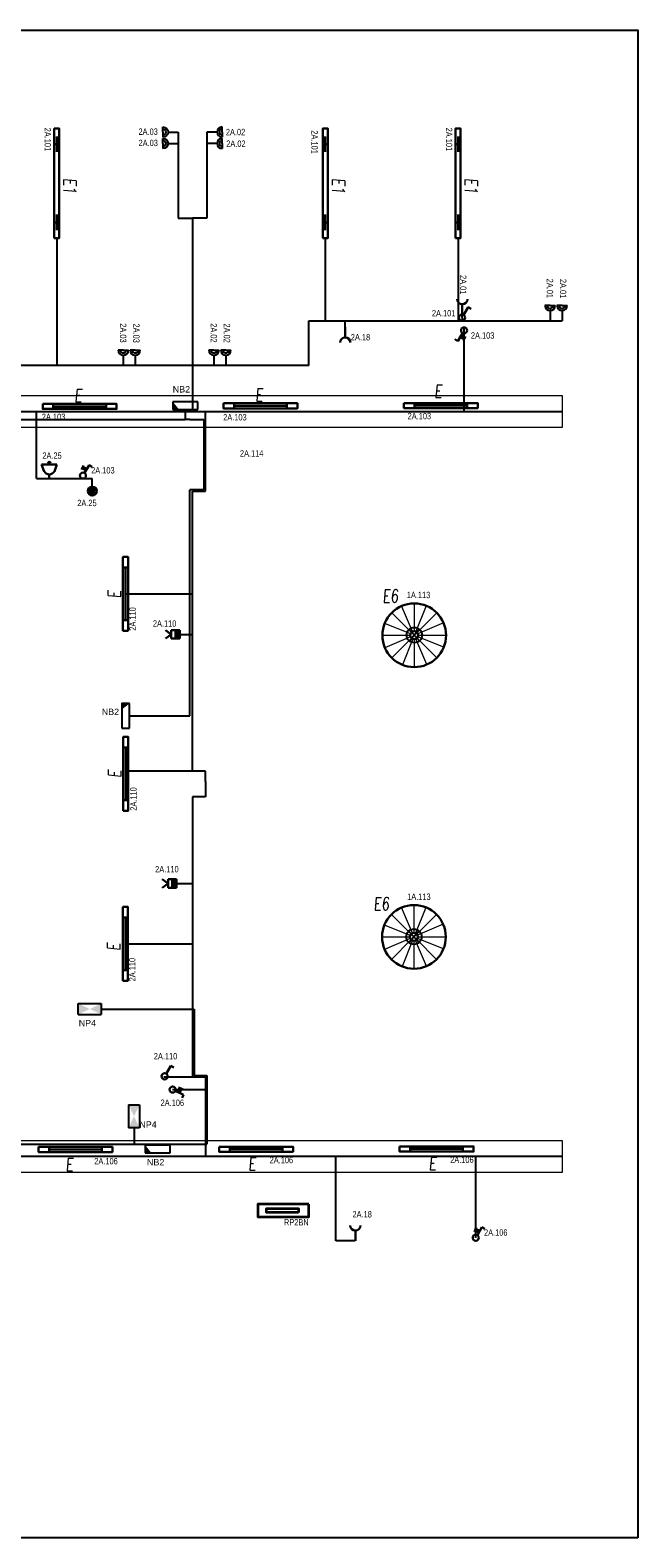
# Model space of a CAD drawing. Header units: millimetres. Extents: x 373037 to 682063, y 76092 to 274210.
# Tile 23 of 256: x 437077 to 446617, y 180192 to 203872. Entities that reach past the tile are written whole.
import ezdxf
from ezdxf.enums import TextEntityAlignment as Align

# ---------------------------------------------------------------- set-up
doc = ezdxf.new("R2010")
doc.units = ezdxf.units.MM
doc.header["$LTSCALE"] = 100
doc.layers.get('0').update_dxf_attribs({"linetype": 'CONTINUOUS'})
for name, color, linetype, lineweight in [('2DE_OBL', 97, 'CONTINUOUS', 30), ('2DE_OBL_L1', 91, 'CONTINUOUS', 30), ('CP_DETAL', 33, 'CONTINUOUS', 18), ('E_NOUZOVÉ+PP OSVĚTLENÍ', 60, 'CONTINUOUS', 25), ('E_ROZVADĚČE', 1, 'CONTINUOUS', 35), ('E_SVĚTLA POPIS', 130, 'CONTINUOUS', 30), ('E_VEDENÍ SILNOPROUD', 50, 'CONTINUOUS', 25), ('E_VEDENÍ_CBS', 214, 'CONTINUOUS', 25), ('E_VYPINACE', 170, 'CONTINUOUS', 30), ('E_ZÁSUVKY POPIS', 156, 'CONTINUOUS', 30), ('E_ZÁSUVKY-DVOJITE', 7, 'CONTINUOUS', 25), ('E_ZÁSUVKY.OST.+VYVODY', 11, 'CONTINUOUS', 30), ('E_ŽLABY', 40, 'CONTINUOUS', 15), ('U1 LIGHTING', 10, 'CONTINUOUS', 35)]:
    doc.layers.add(name, color=color, linetype=linetype, lineweight=lineweight)
for name, color, linetype in [('BEZPECNOSTNE SVETLA', 80, 'CONTINUOUS'), ('E_RÁM', 253, 'CONTINUOUS'), ('GC3_MEP_E_LV_SECURITY LIGHT', 80, 'CONTINUOUS'), ('PIKTOGRAMY', 210, 'CONTINUOUS'), ('Svetla', 190, 'CONTINUOUS'), ('ŽLAB', 7, 'CONTINUOUS')]:
    doc.layers.add(name, color=color, linetype=linetype)
doc.styles.add('ARIAL', font='arial.ttf')
doc.styles.add('CP_ATTR', font='ROMANS.SHX')
doc.styles.add('CS-ROMANS', font='romans.shx', dxfattribs={"width": 0.75, "oblique": 5})
doc.styles.get("Standard").update_dxf_attribs({"font": 'arial.ttf'})
doc.styles.add('V+P_01_B3_E_FP_001$0$BLOCK', font='romans.shx', dxfattribs={"width": 0.8})

# ---------------------------------------------------------------- blocks, each defined once
blk = doc.blocks.new('A$C3423193F')
at = {"color": 1, "linetype": 'ByBlock'}
for p, q in [((80, 240), (0, 240)), ((80, 240), (160, 240)), ((80, 160), (80, 0))]:
    blk.add_line(p, q, dxfattribs=at)
for radius in [80, 45.2]:
    blk.add_arc((80, 240), radius, 180, 0, dxfattribs=at)
blk = doc.blocks.new('zasuvka_jednoducha')
at = {"color": 1, "lineweight": 30}
blk.add_line((19281, 12983), (19281, 13143), dxfattribs=at)
blk.add_arc((19281, 12903), 80, 0, 180, dxfattribs=at)
blk = doc.blocks.new('E')
at = {"layer": 'U1 LIGHTING', "style": 'CS-ROMANS', "oblique": 5, "width": 0.75}
blk.add_text('E', height=200, dxfattribs=at).set_placement((229480, 21709))
blk = doc.blocks.new('*U32', base_point=(28429, 5840))
at = {"linetype": 'ByBlock'}
blk.add_hatch(color=0, dxfattribs=at).paths.add_polyline_path([(28362, 5840), (28497, 5840), (28497, 5772), (28362, 5772)])
at = {"color": 0, "linetype": 'ByBlock'}
for p, q in [((28429, 5907), (28362, 5997)), ((28429, 5907), (28497, 5997)), ((28362, 5907), (28497, 5907)), ((28362, 5772), (28362, 5907)), ((28362, 5840), (28497, 5840)), ((28497, 5772), (28362, 5772)), ((28497, 5907), (28497, 5772))]:
    blk.add_line(p, q, dxfattribs=at)
blk = doc.blocks.new('pohybove-cidlo-svetla')
at = {"layer": 'E_VYPINACE', "rotation": 180}
blk.add_blockref('*U32', (-1, 30), dxfattribs=at)
blk = doc.blocks.new('*U24')
at = {"color": 0, "linetype": 'ByBlock'}
for p, q in [((24, 249.57), (96, 374.28)), ((96, 374.28), (143.56, 346.82))]:
    blk.add_line(p, q, dxfattribs=at)
blk.add_circle((0, 208), 48, dxfattribs=at)
blk = doc.blocks.new('tlacitko_prepinac_svetla')
at = {"layer": 'E_VYPINACE'}
for points in [[(16875, 8774), (16940, 8744)], [(16888, 8798), (16951, 8769)], [(16930, 8722), (16960, 8787)]]:
    blk.add_lwpolyline(points, dxfattribs=at)
at = {"layer": 'E_VYPINACE', "rotation": 180}
blk.add_blockref('*U24', (16937, 9090), dxfattribs=at)
blk = doc.blocks.new('2DELLI009_CZ')
for p, q in [((-0.5, 0.1), (-0.5, -0.1)), ((-0.5, 0), (0.5, 0)), ((0.5, 0.1), (0.5, -0.1))]:
    blk.add_line(p, q)
blk.add_lwpolyline([(-0.7, 0.2), (0.7, 0.2), (0.7, -0.2), (-0.7, -0.2)], close=True)
at = {"linetype": 'ByBlock', "style": 'CP_ATTR', "flags": 9}
for tag, p in [('NAME', (-0.092, -0.018)), ('GROUP', (-0.092, -0.018)), ('NUMBER', (-0.092, -0.018)), ('PRODUCER', (-0.092, -0.018)), ('ARTICLE', (-0.092, -0.018)), ('CHARACTER', (-0.092, -0.018)), ('VOLTAGE', (-0.092, -0.019)), ('WEIGHT', (-0.092, -0.018)), ('OTHER', (-0.092, -0.018)), ('PRODUCT-TYPE', (-0.092, -0.019)), ('ORDER-NO', (-0.092, -0.019)), ('POWER', (-0.092, -0.019))]:
    blk.add_attdef(tag, text='', height=0.00005, dxfattribs=at).set_placement(p, align=Align.MIDDLE_LEFT)
blk = doc.blocks.new('*U89')
at = {"layer": 'E_NOUZOVÉ+PP OSVĚTLENÍ', "linetype": 'ByBlock'}
for p, q in [((135, 59), (-255, 61)), ((-255, 61), (-255, -59)), ((135, -61), (135, 59)), ((-255, -59), (135, -61))]:
    blk.add_line(p, q, dxfattribs=at)
at = {"layer": 'E_NOUZOVÉ+PP OSVĚTLENÍ'}
blk.add_solid([(-255, 61), (-255, -59), (-158, -60)], dxfattribs=at)
at = {"layer": 'E_NOUZOVÉ+PP OSVĚTLENÍ', "style": 'ARIAL'}
blk.add_attdef('BEZ.SV', (52, -54), '', height=100, dxfattribs=at)
blk = doc.blocks.new('*U91')
at = {"layer": 'E_NOUZOVÉ+PP OSVĚTLENÍ', "linetype": 'ByBlock'}
for p, q in [((-118, 196), (-122, -194)), ((2, 194), (-118, 196)), ((-2, -196), (2, 194)), ((-122, -194), (-2, -196))]:
    blk.add_line(p, q, dxfattribs=at)
at = {"layer": 'E_NOUZOVÉ+PP OSVĚTLENÍ'}
blk.add_solid([(2, 194), (-118, 196), (-119, 99)], dxfattribs=at)
at = {"layer": 'E_NOUZOVÉ+PP OSVĚTLENÍ', "style": 'ARIAL'}
blk.add_attdef('BEZ.SV', (52, -54), '', height=100, dxfattribs=at)
blk = doc.blocks.new('V+P_01_B3_E_FP_001$0$E-LI-35')
at = {"layer": 'E_NOUZOVÉ+PP OSVĚTLENÍ', "linetype": 'ByBlock'}
for p, q in [((-10.9, -1.9), (10.9, -1.9)), ((-10.9, -12.1), (-10.9, -1.9)), ((-10.9, -12.1), (10.9, -12.1)), ((10.9, -1.9), (10.9, -12.1))]:
    blk.add_line(p, q, dxfattribs=at)
at = {"layer": 'E_NOUZOVÉ+PP OSVĚTLENÍ'}
blk.add_solid([(-10.9, -12.1), (-10.9, -1.9), (10.9, -1.9), (10.9, -12.1)], dxfattribs=at)
at = {"layer": 'E_NOUZOVÉ+PP OSVĚTLENÍ', "style": 'V+P_01_B3_E_FP_001$0$BLOCK', "width": 0.8, "flags": 8}
for tag, p in [('DIVERS.1', (-17.9, -2.1)), ('DIVERS.2', (-16.4, -12))]:
    blk.add_attdef(tag, text='', height=7.25, dxfattribs=at).set_placement(p, align=Align.RIGHT)
at = {"layer": 'E_NOUZOVÉ+PP OSVĚTLENÍ', "style": 'V+P_01_B3_E_FP_001$0$BLOCK', "width": 0.8}
for tag, p, height, flags in [('BLOCKNAME', (-6.8, -1.4), 2.54, 3), ('LEISTUNG', (13.3, -12), 7.25, 8)]:
    blk.add_attdef(tag, p, '', height=height, dxfattribs=dict(at, flags=flags))
blk.add_attdef('STROMKREIS', text='', height=7.25, dxfattribs=at).set_placement((-11.8, -23.8), align=Align.BOTTOM_CENTER)
blk = doc.blocks.new('*U39')
at = {"layer": 'GC3_MEP_E_LV_SECURITY LIGHT', "xscale": 16.54563019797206, "yscale": 16.54563022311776, "zscale": 16.54563022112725, "rotation": 270.0000000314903}
blk.add_blockref('V+P_01_B3_E_FP_001$0$E-LI-35', (116, 0), dxfattribs=at)
at = {"layer": 'PIKTOGRAMY', "style": 'ARIAL'}
blk.add_attdef('PIKTOGRAM', (162, -40), '', height=100, dxfattribs=at)
blk = doc.blocks.new('*U40')
at = {"layer": 'GC3_MEP_E_LV_SECURITY LIGHT', "xscale": 16.54563019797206, "yscale": 16.54563022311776, "zscale": 16.54563022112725}
blk.add_blockref('V+P_01_B3_E_FP_001$0$E-LI-35', (0, 116), dxfattribs=at)
at = {"layer": 'PIKTOGRAMY', "style": 'ARIAL'}
blk.add_attdef('PIKTOGRAM', (162, -40), '', height=100, dxfattribs=at)
blk = doc.blocks.new('*U30')
at = {"color": 0, "linetype": 'ByBlock'}
for p, q in [((24, 249.57), (96, 374.28)), ((96, 374.28), (143.56, 346.82))]:
    blk.add_line(p, q, dxfattribs=at)
blk.add_circle((0, 208), 48, dxfattribs=at)
blk = doc.blocks.new('prepinas-svetel-jednoduchy')
at = {"layer": 'E_VYPINACE', "rotation": 89.99999999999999}
blk.add_blockref('*U30', (208, 2), dxfattribs=at)
blk = doc.blocks.new('2DELLI018_CZ')
for p, q in [((-0.6, 0), (-0.4, 0)), ((-0.5, 0.1), (-0.5, -0.1)), ((0.4, 0), (0.6, 0)), ((0.5, 0.1), (0.5, -0.1))]:
    blk.add_line(p, q)
blk.add_lwpolyline([(-0.7, 0.2), (0.7, 0.2), (0.7, -0.2), (-0.7, -0.2)], close=True)
at = {"linetype": 'ByBlock', "style": 'CP_ATTR', "flags": 9}
for tag, p in [('NAME', (-0.092, -0.018)), ('GROUP', (-0.092, -0.018)), ('NUMBER', (-0.092, -0.018)), ('PRODUCER', (-0.092, -0.018)), ('ARTICLE', (-0.092, -0.018)), ('CHARACTER', (-0.092, -0.018)), ('VOLTAGE', (-0.092, -0.019)), ('WEIGHT', (-0.092, -0.018)), ('OTHER', (-0.092, -0.018)), ('PRODUCT-TYPE', (-0.092, -0.019)), ('ORDER-NO', (-0.092, -0.019)), ('POWER', (-0.092, -0.019))]:
    blk.add_attdef(tag, text='', height=0.00005, dxfattribs=at).set_placement(p, align=Align.MIDDLE_LEFT)
blk = doc.blocks.new('E1')
at = {"layer": 'U1 LIGHTING', "style": 'CS-ROMANS', "oblique": 5, "width": 0.75}
blk.add_text('E1', height=200, dxfattribs=at).set_placement((229480, 21709))
blk = doc.blocks.new('CPEL_3386')
blk.add_hatch(color=256).paths.add_polyline_path([(-0.2, 0, 1), (0.2, 0, 1)])
for radius in [0.35, 0.2]:
    blk.add_circle((0, 0), radius)
at = {"linetype": 'ByBlock', "style": 'CP_ATTR', "flags": 9}
for tag in ['NAME', 'GROUP', 'NUMBER', 'PRODUCER', 'ARTICLE', 'PRODUCT-TYPE', 'ORDER-NO', 'CHARACTER', 'POWER', 'VOLTAGE', 'WEIGHT', 'OTHER']:
    blk.add_attdef(tag, text='', height=0.00005, dxfattribs=at).set_placement((-0.09, -0.02), align=Align.MIDDLE_LEFT)
blk = doc.blocks.new('CPEL_1003')
for p, q in [((0, 0), (0, -0.3)), ((-0.4, -0.55), (-0.6, -1.1)), ((-0.6, -1.1), (0.6, -1.1)), ((0.4, -0.55), (0.6, -1.1))]:
    blk.add_line(p, q)
blk.add_circle((0, -1.2), 0.1)
blk.add_arc((0, -0.75), 0.445, 25.9892, 154.0108)
at = {"linetype": 'ByBlock', "style": 'CP_ATTR', "flags": 9}
for tag in ['NAME', 'GROUP', 'NUMBER', 'PRODUCER', 'ARTICLE', 'PRODUCT-TYPE', 'ORDER-NO', 'CHARACTER', 'POWER', 'VOLTAGE', 'WEIGHT', 'OTHER']:
    blk.add_attdef(tag, text='', height=0.00005, dxfattribs=at).set_placement((-0.09, -0.02), align=Align.MIDDLE_LEFT)
blk = doc.blocks.new('*U106')
for p, q in [((0, -250), (0, 250)), ((0, 250), (11475, 250)), ((11475, 250), (11475, -250)), ((11475, -250), (0, -250))]:
    blk.add_line(p, q)
at = {"linetype": 'ByBlock', "style": 'CP_ATTR', "flags": 9}
for tag in ['NAME', 'PRODUCER', 'PRODUCT-TYPE', 'ARTICLE', 'FLOW', 'NUMBER', 'SYSTEM', 'FORM', 'SIZE', 'OTHER']:
    blk.add_attdef(tag, (0, 0), '', height=0.0001, dxfattribs=at)
blk = doc.blocks.new('*U107')
for p, q in [((0, -250), (0, 250)), ((0, 250), (10625, 250)), ((10625, 250), (10625, -250)), ((10625, -250), (0, -250))]:
    blk.add_line(p, q)
at = {"linetype": 'ByBlock', "style": 'CP_ATTR', "flags": 9}
for tag in ['NAME', 'PRODUCER', 'PRODUCT-TYPE', 'ARTICLE', 'FLOW', 'NUMBER', 'SYSTEM', 'FORM', 'SIZE', 'OTHER']:
    blk.add_attdef(tag, (0, 0), '', height=0.0001, dxfattribs=at)
blk = doc.blocks.new('Rozvaděč')
at = {"layer": 'E_ROZVADĚČE'}
blk.add_lwpolyline([(2, 6), (802, 6), (802, 206), (2, 206), (2, 6)], dxfattribs=at)
blk.add_lwpolyline([(161, 134), (664, 134), (664, 73), (161, 73)], close=True, dxfattribs=at)
blk = doc.blocks.new('svetlo_bodove')
at = {"layer": 'Svetla'}
for points in [[(-88, 90), (77, -86)], [(72, 94), (-79, -94)]]:
    blk.add_lwpolyline(points, dxfattribs=at)
blk.add_circle((-5, 2), 121, dxfattribs=at)
blk = doc.blocks.new('2DELLI024_CZ')
for radius in [0.4, 0.05]:
    blk.add_circle((0, 0), radius)
at = {"layer": 'CP_DETAL'}
for p, q in [((0, 0.4), (0, 0.05)), ((-0.283, 0.283), (-0.035, 0.035)), ((-0.02, 0.046), (-0.158, 0.368)), ((0.149, 0.371), (0.019, 0.046)), ((0.035, 0.035), (0.283, 0.283)), ((-0.4, 0), (-0.05, 0)), ((-0.046, 0.019), (-0.371, 0.149)), ((0.368, 0.158), (0.046, 0.02)), ((-0.046, -0.02), (-0.368, -0.158)), ((-0.283, -0.283), (-0.035, -0.035)), ((-0.019, -0.046), (-0.149, -0.371)), ((0, -0.05), (0, -0.4)), ((0.158, -0.368), (0.02, -0.046)), ((0.035, -0.035), (0.283, -0.283)), ((0.371, -0.149), (0.046, -0.019)), ((0.05, 0), (0.4, 0))]:
    blk.add_line(p, q, dxfattribs=at)
at = {"linetype": 'ByBlock', "style": 'CP_ATTR', "flags": 9}
for tag, p in [('NAME', (-0.092, -0.018)), ('GROUP', (-0.092, -0.018)), ('NUMBER', (-0.092, -0.018)), ('PRODUCER', (-0.092, -0.018)), ('ARTICLE', (-0.092, -0.018)), ('CHARACTER', (-0.092, -0.018)), ('VOLTAGE', (-0.092, -0.019)), ('WEIGHT', (-0.092, -0.018)), ('OTHER', (-0.092, -0.018)), ('PRODUCT-TYPE', (-0.092, -0.019)), ('ORDER-NO', (-0.092, -0.019)), ('POWER', (-0.092, -0.019))]:
    blk.add_attdef(tag, text='', height=0.00005, dxfattribs=at).set_placement(p, align=Align.MIDDLE_LEFT)
blk = doc.blocks.new('E6')
at = {"layer": 'U1 LIGHTING', "style": 'CS-ROMANS', "oblique": 5, "width": 0.75}
blk.add_text('E6', height=200, dxfattribs=at).set_placement((-17, 7))

msp = doc.modelspace()

# ---------------------------------------------------------------- linework, layer by layer
at = {"layer": 'E_RÁM', "color": 252, "true_color": 0x939598}
msp.add_lwpolyline([(446617, 180192), (420037, 180192), (420037, 203872), (446617, 203872)], close=True, dxfattribs=at)
at = {"layer": 'E_VEDENÍ SILNOPROUD'}
for p, q in [((439402, 202272), (439402, 200917)), ((439852, 202272), (439852, 200917)), ((439402, 200917), (439627, 200917)), ((439627, 200917), (439627, 197882)), ((439852, 200917), (439627, 200917)), ((437494, 200607), (437494, 198607)), ((441710, 200607), (441710, 199307)), ((443794, 200607), (443794, 199307)), ((443863, 199308), (443861, 199406)), ((441449, 198607), (441449, 199307)), ((441449, 199307), (445427, 199307)), ((442024, 199207), (442024, 199307)), ((443890, 197882), (443890, 199205)), ((439627, 198607), (435410, 198607)), ((441449, 198607), (439627, 198607)), ((426001, 197882), (445427, 197882)), ((437177, 196832), (437177, 197882)), ((439827, 196795), (439827, 197882)), ((437177, 196832), (438052, 196832)), ((438052, 196632), (438052, 196832)), ((439827, 196632), (439827, 196795)), ((439627, 192232), (439627, 196632)), ((439627, 196632), (439827, 196632)), ((438574, 195020), (439627, 195020)), ((439426, 194382), (439627, 194382)), ((439627, 192232), (438577, 192232)), ((439827, 192232), (439627, 192232)), ((439827, 192070), (439827, 192232)), ((439827, 192070), (439827, 191995)), ((439827, 191832), (439627, 191832)), ((439627, 191832), (439627, 187432)), ((439827, 191995), (439827, 191832)), ((439376, 190468), (439627, 190468)), ((438572, 189521), (439627, 189521)), ((439177, 187432), (439627, 187432)), ((439627, 187432), (439827, 187432)), ((439827, 187432), (439827, 186194)), ((439311, 187233), (439827, 187233)), ((422114, 186185), (445427, 186185)), ((441874, 184857), (441874, 186185)), ((444073, 184905), (444073, 186185)), ((442181, 184857), (441874, 184857))]:
    msp.add_line(p, q, dxfattribs=at)
at = {"layer": 'E_VEDENÍ_CBS'}
for p, q in [((426199, 197757), (439512, 197757)), ((439512, 197914), (439512, 197757)), ((439583, 197757), (439512, 197757)), ((439583, 197757), (439802, 197757)), ((439802, 197757), (439802, 196650)), ((439583, 193104), (439583, 196650)), ((439802, 196650), (439583, 196650)), ((438636, 193104), (439583, 193104)), ((438193, 188498), (439527, 188498)), ((439527, 188498), (439652, 188498)), ((439627, 188498), (439627, 188498)), ((439652, 188498), (439652, 187456)), ((439652, 187456), (439848, 187456)), ((439848, 187456), (439848, 186374)), ((438707, 186633), (438707, 186374)), ((426199, 186374), (438707, 186374)), ((438707, 186374), (439848, 186374)), ((439078, 186359), (439078, 186374))]:
    msp.add_line(p, q, dxfattribs=at)
at = {"layer": 'E_ŽLABY'}
msp.add_line((438579, 194438), (438579, 194432), dxfattribs=at)

# ---------------------------------------------------------------- block references
for name, p, rotation in [('E1', (415892, 431029), 270), ('E1', (420108, 431029), 270), ('E1', (422192, 431029), 270), ('Rozvaděč', (441451, 185438), 180)]:
    msp.add_blockref(name, p, dxfattribs=dict(rotation=rotation))
msp.add_blockref('svetlo_bodove', (443113, 194369))
at = {"layer": '2DE_OBL', "xscale": 1228.571428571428, "yscale": 200, "zscale": 1000, "rotation": 89.99999999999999}
for p in [(437494, 201467), (441710, 201467), (443794, 201467)]:
    msp.add_blockref('2DELLI018_CZ', p, dxfattribs=at)
at = {"layer": '2DE_OBL_L1'}
for name, p, xscale, yscale, zscale in [('2DELLI009_CZ', (437853, 197963), 828.5714285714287, 200, 1000), ('2DELLI009_CZ', (440691, 197971), 828.5714285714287, 200, 1000), ('2DELLI009_CZ', (443524, 197976), 828.5714285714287, 200, 1000), ('2DELLI024_CZ', (443106, 194368), 1250, 1250, 10000), ('2DELLI024_CZ', (443102, 189631), 1250, 1250, 10000), ('2DELLI009_CZ', (437789, 186291), 828.5714285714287, 200, 1000), ('2DELLI009_CZ', (440623, 186295), 828.5714285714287, 200, 1000), ('2DELLI009_CZ', (443457, 186300), 828.5714285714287, 200, 1000)]:
    msp.add_blockref(name, p, dxfattribs=dict(at, xscale=xscale, yscale=yscale, zscale=zscale))
at = {"layer": '2DE_OBL_L1', "xscale": 828.5714285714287, "yscale": 200, "zscale": 1000, "rotation": 90}
for p in [(438574, 195020), (438577, 192191), (438572, 189521)]:
    msp.add_blockref('2DELLI009_CZ', p, dxfattribs=at)
at = {"layer": 'E_NOUZOVÉ+PP OSVĚTLENÍ'}
ref = msp.add_blockref('*U89', (439572, 197974), dxfattribs=at)
ref.add_attrib('BEZ.SV', 'NB2', (439315, 198181), dxfattribs={"layer": 'BEZPECNOSTNE SVETLA', "height": 100, "style": 'ARIAL'})
ref = msp.add_blockref('*U91', (438636, 193104), dxfattribs=at)
ref.add_attrib('BEZ.SV', 'NB2', (438201, 193116), dxfattribs={"layer": 'BEZPECNOSTNE SVETLA', "height": 100, "style": 'ARIAL'})
ref = msp.add_blockref('*U40', (438013, 188498), dxfattribs=at)
ref.add_attrib('PIKTOGRAM', 'NP4', (437839, 188228), dxfattribs={"height": 100, "style": 'ARIAL'})
ref = msp.add_blockref('*U39', (438707, 186813), dxfattribs=at)
ref.add_attrib('PIKTOGRAM', 'NP4', (438791, 186633), dxfattribs={"height": 100, "style": 'ARIAL'})
ref = msp.add_blockref('*U89', (439137, 186299), dxfattribs=at)
ref.add_attrib('BEZ.SV', 'NB2', (438911, 186041), dxfattribs={"layer": 'BEZPECNOSTNE SVETLA', "height": 100, "style": 'ARIAL'})
at = {"layer": 'E_VEDENÍ SILNOPROUD'}
for p in [(442625, 194878), (442483, 190045)]:
    msp.add_blockref('E6', p, dxfattribs=at)
at = {"layer": 'E_VYPINACE'}
for name, p, rotation in [('prepinas-svetel-jednoduchy', (443855, 199356), 270), ('tlacitko_prepinac_svetla', (454842, 205758), 180), ('prepinas-svetel-jednoduchy', (439185, 187441), 270), ('tlacitko_prepinac_svetla', (461010, 193787), 180)]:
    msp.add_blockref(name, p, dxfattribs=dict(at, rotation=rotation))
at = {"layer": 'E_VYPINACE', "xscale": 200, "yscale": 200, "zscale": 200, "rotation": 180}
msp.add_blockref('CPEL_1003', (437377, 196832), dxfattribs=at)
at = {"layer": 'E_VYPINACE', "xscale": 200, "yscale": 200, "zscale": 200}
msp.add_blockref('CPEL_3386', (438052, 196632), dxfattribs=at)
at = {"layer": 'E_ZÁSUVKY-DVOJITE', "xscale": -1, "rotation": 89.99999999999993}
for p in [(439402, 202352), (439401, 202172)]:
    msp.add_blockref('A$C3423193F', p, dxfattribs=at)
at = {"layer": 'E_ZÁSUVKY-DVOJITE', "rotation": 270}
for p in [(439852, 202352), (439852, 202172)]:
    msp.add_blockref('A$C3423193F', p, dxfattribs=at)
at = {"layer": 'E_ZÁSUVKY-DVOJITE'}
for p in [(445159, 199307), (445347, 199307), (438459, 198607), (438646, 198607), (439882, 198607), (440069, 198607)]:
    msp.add_blockref('A$C3423193F', p, dxfattribs=at)
at = {"layer": 'E_ZÁSUVKY.OST.+VYVODY', "color": 1}
for name, p, rotation in [('zasuvka_jednoducha', (463142, 212549), 180), ('tlacitko_prepinac_svetla', (449636, 171135), 94.99999999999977), ('zasuvka_jednoducha', (461463, 198000), 180)]:
    msp.add_blockref(name, p, dxfattribs=dict(at, rotation=rotation))
for name, p in [('zasuvka_jednoducha', (422743, 186064)), ('tlacitko_prepinac_svetla', (426952, 190274))]:
    msp.add_blockref(name, p, dxfattribs=at)
at = {"layer": 'E_ŽLABY'}
for name, p in [('*U107', (434802, 197882)), ('*U106', (433952, 186181))]:
    msp.add_blockref(name, p, dxfattribs=at)
at = {"layer": 'U1 LIGHTING'}
for name, p in [('E', (208290, 176324)), ('E', (211128, 176335)), ('E', (213942, 176392)), ('svetlo_bodove', (443106, 189631)), ('E', (208152, 164246)), ('E', (211019, 164259)), ('E', (213853, 164263))]:
    msp.add_blockref(name, p, dxfattribs=at)
at = {"layer": 'U1 LIGHTING', "rotation": 90}
for p in [(460209, -34531), (460216, -37348), (460199, -40066)]:
    msp.add_blockref('E', p, dxfattribs=at)
at = {"layer": 'ŽLAB', "rotation": 269.9999999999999}
for p in [(439328, 194381), (439278, 190467)]:
    msp.add_blockref('pohybove-cidlo-svetla', p, dxfattribs=at)

# ---------------------------------------------------------------- texts
at = {"layer": 'E_SVĚTLA POPIS', "width": 0.8}
for s, rotation, p in [('2A.101', 270, (437303, 202341)), ('2A.101', 270, (441493, 202299)), ('2A.101', 270, (443603, 202341)), ('2A.110', 90, (438734, 194440)), ('2A.110', 90, (438747, 191613)), ('2A.110', 90, (438728, 188932))]:
    msp.add_text(s, height=100, rotation=rotation, dxfattribs=at).set_placement(p)
for s, p in [('2A.101', (443384, 199376)), ('2A.103', (443996, 199027)), ('2A.103', (437260, 197749)), ('2A.103', (440107, 197742)), ('2A.103', (443002, 197761)), ('2A.103', (438034, 196909)), ('1A.113', (442990, 194951)), ('2A.110', (439003, 194502)), ('2A.110', (439039, 190644)), ('1A.113', (442995, 190212)), ('2A.110', (439018, 187707)), ('2A.106', (439124, 186976)), ('2A.106', (438083, 186059)), ('2A.106', (440836, 186076)), ('2A.106', (443670, 186080)), ('2A.106', (444202, 184938))]:
    msp.add_text(s, height=100, dxfattribs=at).set_placement(p)
at = {"layer": 'E_ZÁSUVKY POPIS', "width": 0.8}
for s, p in [('2A.03', (438777, 202228)), ('2A.02', (440149, 202222)), ('2A.03', (438778, 202051)), ('2A.02', (440155, 202039)), ('2A.18', (442111, 199000)), ('2A.114', (440370, 197175)), ('2A.25', (437268, 197140)), ('2A.25', (437816, 196396)), ('RP2BN', (441061, 185098)), ('2A.18', (442137, 185224))]:
    msp.add_text(s, height=100, dxfattribs=at).set_placement(p)
for s, p in [('2A.01', (443826, 200026)), ('2A.01', (445187, 199968)), ('2A.01', (445394, 199965)), ('2A.03', (438487, 199268)), ('2A.03', (438694, 199265)), ('2A.02', (439909, 199268)), ('2A.02', (440116, 199265))]:
    msp.add_text(s, height=100, rotation=270, dxfattribs=at).set_placement(p)
at = {"layer": 'E_ŽLABY', "lineweight": 0, "char_height": 0.2, "attachment_point": 1}
for insert in [(444104, 197976), (441203, 186295), (444037, 186300)]:
    msp.add_mtext('CPSB00-86-53029-6yfp', dxfattribs=dict(at, insert=insert))

doc.saveas('drawing.dxf')
